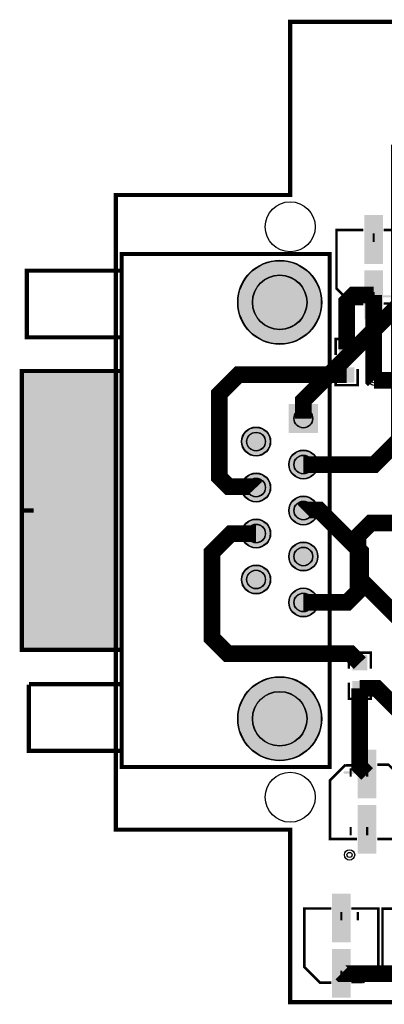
# Model space of a CAD drawing. Header units: millimetres. Extents: x -16.3 to 45, y -46.7 to 12.4.
# Tile 1 of 4: x -16.3 to 5.7, y -46.7 to 12.4. Entities that reach past the tile are written whole.
import ezdxf

# ---------------------------------------------------------------- set-up
doc = ezdxf.new("R2010")
doc.units = ezdxf.units.MM
for name, color, linetype, true_color in [('BoardOutLine', 7, 'Continuous', 0xff00ff), ('BottomLayer', 7, 'Continuous', 0x0000ff), ('BottomSolderMaskLayer', 7, 'Continuous', 0xaa00ff), ('Document', 7, 'Continuous', 0xffffff), ('Hole', 7, 'Continuous', 0x222222), ('Multi-Layer', 7, 'Continuous', 0xc0c0c0), ('TopLayer', 7, 'Continuous', 0xff0000), ('TopPasteMaskLayer', 7, 'Continuous', 0x808080), ('TopSilkLayer', 7, 'Continuous', 0xffcc00), ('TopSolderMaskLayer', 7, 'Continuous', 0x800080)]:
    doc.layers.add(name, color=color, linetype=linetype, true_color=true_color)

msp = doc.modelspace()

# ---------------------------------------------------------------- hatches: boundary and pattern name
at = {"layer": 'BottomSolderMaskLayer'}
for points in [[(-3.16, -4.538, 1), (1.89, -4.538, 1)], [(1.66, -10.643), (1.66, -12.393), (-0.09, -12.393), (-0.09, -10.643)], [(-2.93, -12.898, 1), (-1.18, -12.898, 1)], [(-0.09, -14.278, 1), (1.66, -14.278, 1)], [(-2.93, -15.658, 1), (-1.18, -15.658, 1)], [(-0.09, -17.038, 1), (1.66, -17.038, 1)], [(-2.93, -18.418, 1), (-1.18, -18.418, 1)], [(-0.09, -19.798, 1), (1.66, -19.798, 1)], [(-2.93, -21.178, 1), (-1.18, -21.178, 1)], [(-0.09, -22.558, 1), (1.66, -22.558, 1)], [(-3.16, -29.538, 1), (1.89, -29.538, 1)]]:
    msp.add_hatch(color=256, dxfattribs=at).paths.add_polyline_path(points)
at = {"layer": 'Document'}
for points in [[(4.943, -0.398), (5.072, -0.398), (5.072, -0.914), (4.943, -0.914)], [(4.577, -4.247), (5.437, -4.247), (5.437, -4.118), (4.577, -4.118)], [(4.943, -4.44), (5.072, -4.44), (5.072, -3.924), (4.943, -3.924)], [(-10.135, -25.438), (-16.135, -25.438), (-16.135, -8.638), (-10.135, -8.638)], [(4.683, -32.506), (4.554, -32.506), (4.554, -33.022), (4.683, -33.022)], [(5.049, -32.699), (4.189, -32.699), (4.189, -32.828), (5.049, -32.828)], [(4.683, -36.548), (4.554, -36.548), (4.554, -36.032), (4.683, -36.032)], [(3.006, -41.135), (3.135, -41.135), (3.135, -41.651), (3.006, -41.651)], [(2.64, -44.984), (3.5, -44.984), (3.5, -44.855), (2.64, -44.855)], [(3.006, -45.177), (3.135, -45.177), (3.135, -44.661), (3.006, -44.661)]]:
    msp.add_hatch(color=256, dxfattribs=at).paths.add_polyline_path(points)
at = {"layer": 'Multi-Layer'}
for points in [[(-3.135, -4.538, 1), (1.865, -4.538, 1)], [(1.635, -10.668), (1.635, -12.368), (-0.065, -12.368), (-0.065, -10.668)], [(-2.905, -12.898, 1), (-1.205, -12.898, 1)], [(-0.065, -14.278, 1), (1.635, -14.278, 1)], [(-2.905, -15.658, 1), (-1.205, -15.658, 1)], [(-0.065, -17.038, 1), (1.635, -17.038, 1)], [(-2.905, -18.418, 1), (-1.205, -18.418, 1)], [(-0.065, -19.798, 1), (1.635, -19.798, 1)], [(-2.905, -21.178, 1), (-1.205, -21.178, 1)], [(-0.065, -22.558, 1), (1.635, -22.558, 1)], [(-3.135, -29.538, 1), (1.865, -29.538, 1)]]:
    msp.add_hatch(color=256, dxfattribs=at).paths.add_polyline_path(points)
at = {"layer": 'TopLayer'}
for points in [[(4.457, -2.168), (4.457, 0.632), (5.557, 0.632), (5.557, -2.168)], [(4.457, -5.49), (4.457, -2.69), (5.557, -2.69), (5.557, -5.49)], [(2.953, -7.773), (3.817, -7.773), (3.817, -6.967), (2.953, -6.967)], [(2.953, -8.473), (3.817, -8.473), (3.817, -9.28), (2.953, -9.28)], [(4.611, -26.605), (3.747, -26.605), (3.747, -25.799), (4.611, -25.799)], [(4.611, -27.305), (3.747, -27.305), (3.747, -28.111), (4.611, -28.111)], [(5.169, -31.456), (5.169, -34.256), (4.069, -34.256), (4.069, -31.456)], [(5.169, -34.778), (5.169, -37.578), (4.069, -37.578), (4.069, -34.778)], [(2.52, -42.905), (2.52, -40.105), (3.62, -40.105), (3.62, -42.905)], [(2.52, -46.227), (2.52, -43.427), (3.62, -43.427), (3.62, -46.227)]]:
    msp.add_hatch(color=256, dxfattribs=at).paths.add_polyline_path(points)
at = {"layer": 'TopPasteMaskLayer'}
for points in [[(4.457, -2.168), (4.457, 0.632), (5.557, 0.632), (5.557, -2.168)], [(4.457, -5.49), (4.457, -2.69), (5.557, -2.69), (5.557, -5.49)], [(2.935, -6.928), (2.935, -7.728), (2.985, -7.778), (3.213, -7.778), (3.213, -7.408), (3.543, -7.408), (3.543, -7.778), (3.785, -7.778), (3.835, -7.728), (3.835, -6.928), (3.785, -6.878), (2.985, -6.878)], [(3.835, -9.318), (3.835, -8.518), (3.785, -8.468), (3.557, -8.468), (3.557, -8.838), (3.227, -8.838), (3.227, -8.468), (2.985, -8.468), (2.935, -8.518), (2.935, -9.318), (2.985, -9.368), (3.785, -9.368)], [(3.729, -25.76), (3.729, -26.56), (3.779, -26.61), (4.007, -26.61), (4.007, -26.24), (4.337, -26.24), (4.337, -26.61), (4.579, -26.61), (4.629, -26.56), (4.629, -25.76), (4.579, -25.71), (3.779, -25.71)], [(4.629, -28.15), (4.629, -27.35), (4.579, -27.3), (4.351, -27.3), (4.351, -27.67), (4.021, -27.67), (4.021, -27.3), (3.779, -27.3), (3.729, -27.35), (3.729, -28.15), (3.779, -28.2), (4.579, -28.2)], [(5.169, -31.456), (5.169, -34.256), (4.069, -34.256), (4.069, -31.456)], [(5.169, -34.778), (5.169, -37.578), (4.069, -37.578), (4.069, -34.778)], [(2.52, -42.905), (2.52, -40.105), (3.62, -40.105), (3.62, -42.905)], [(2.52, -46.227), (2.52, -43.427), (3.62, -43.427), (3.62, -46.227)]]:
    msp.add_hatch(color=256, dxfattribs=at).paths.add_polyline_path(points)
at = {"layer": 'TopSilkLayer'}
for points in [[(5.566, -4.247), (6.426, -4.247), (6.426, -4.118), (5.566, -4.118)], [(3.694, -32.506), (3.565, -32.506), (3.565, -33.022), (3.694, -33.022)], [(4.06, -32.699), (3.2, -32.699), (3.2, -32.828), (4.06, -32.828)], [(3.694, -36.548), (3.565, -36.548), (3.565, -36.032), (3.694, -36.032)], [(3.995, -41.135), (4.124, -41.135), (4.124, -41.651), (3.995, -41.651)], [(3.629, -44.984), (4.489, -44.984), (4.489, -44.855), (3.629, -44.855)], [(3.995, -45.177), (4.124, -45.177), (4.124, -44.661), (3.995, -44.661)]]:
    msp.add_hatch(color=256, dxfattribs=at).paths.add_polyline_path(points)
at = {"layer": 'TopSolderMaskLayer'}
for points in [[(4.447, -2.233), (4.447, 0.696), (5.567, 0.696), (5.567, -2.233)], [(-3.16, -4.538, 1), (1.89, -4.538, 1)], [(4.447, -5.554), (4.447, -2.625), (5.567, -2.625), (5.567, -5.554)], [(2.926, -7.797), (3.844, -7.797), (3.844, -6.943), (2.926, -6.943)], [(2.926, -8.449), (3.844, -8.449), (3.844, -9.303), (2.926, -9.303)], [(1.66, -10.643), (1.66, -12.393), (-0.09, -12.393), (-0.09, -10.643)], [(-2.93, -12.898, 1), (-1.18, -12.898, 1)], [(-0.09, -14.278, 1), (1.66, -14.278, 1)], [(-2.93, -15.658, 1), (-1.18, -15.658, 1)], [(-0.09, -17.038, 1), (1.66, -17.038, 1)], [(-2.93, -18.418, 1), (-1.18, -18.418, 1)], [(-0.09, -19.798, 1), (1.66, -19.798, 1)], [(-2.93, -21.178, 1), (-1.18, -21.178, 1)], [(-0.09, -22.558, 1), (1.66, -22.558, 1)], [(4.638, -26.629), (3.72, -26.629), (3.72, -25.775), (4.638, -25.775)], [(-3.16, -29.538, 1), (1.89, -29.538, 1)], [(4.638, -27.281), (3.72, -27.281), (3.72, -28.135), (4.638, -28.135)], [(5.179, -31.392), (5.179, -34.321), (4.059, -34.321), (4.059, -31.392)], [(5.179, -34.713), (5.179, -37.642), (4.059, -37.642), (4.059, -34.713)], [(2.51, -42.97), (2.51, -40.041), (3.63, -40.041), (3.63, -42.97)], [(2.51, -46.291), (2.51, -43.362), (3.63, -43.362), (3.63, -46.291)]]:
    msp.add_hatch(color=256, dxfattribs=at).paths.add_polyline_path(points)

# ---------------------------------------------------------------- linework, layer by layer
at = {"layer": 'BoardOutLine', "const_width": 0.254}
msp.add_lwpolyline([(-10.485, 0), (-10.485, -36.195), (0, -36.195), (0, -46.556), (34.379, -46.556), (34.379, -36.195), (44.864, -36.195), (44.864, 1.905), (34.379, 1.905), (34.379, 12.304), (0, 12.304), (0, 1.905), (-10.485, 1.905), (-10.485, 0)], close=True, dxfattribs=at)
at = {"layer": 'BottomLayer', "const_width": 1}
for points in [[(0.785, -11.519), (0.785, -10.434), (8.984, -2.235), (20.381, -2.235), (23.213, -5.067), (34.432, -5.067), (35.24, -4.257), (35.24, -3.081)], [(5.026, -9.214), (16.685, -9.214), (17.509, -10.038), (17.509, -11.954)], [(0.785, -17.038), (0.812, -17.011), (1.735, -17.011), (4.224, -19.5), (4.224, -21.202), (13.752, -30.73), (24.155, -30.73), (31.651, -30.73), (33.53, -28.851), (34.556, -27.825), (34.556, -25.717)]]:
    msp.add_lwpolyline(points, dxfattribs=at)
at = {"layer": 'BottomSolderMaskLayer'}
for centre, radius in [((-0.635, -4.538), 2.525), ((-0.635, -4.538), 1.642), ((0.785, -11.518), 0.566), ((-2.055, -12.898), 0.875), ((-2.055, -12.898), 0.566), ((0.785, -14.278), 0.875), ((0.785, -14.278), 0.566), ((-2.055, -15.658), 0.875), ((-2.055, -15.658), 0.566), ((0.785, -17.038), 0.875), ((0.785, -17.038), 0.566), ((-2.055, -18.418), 0.875), ((-2.055, -18.418), 0.566), ((0.785, -19.798), 0.875), ((0.785, -19.798), 0.566), ((-2.055, -21.178), 0.875), ((-2.055, -21.178), 0.566), ((0.785, -22.558), 0.875), ((0.785, -22.558), 0.566), ((-0.635, -29.538), 2.525), ((-0.635, -29.538), 1.642)]:
    msp.add_circle(centre, radius, dxfattribs=at)
at = {"layer": 'Hole'}
for centre in [(5.026, -9.214), (3.561, -37.715)]:
    msp.add_circle(centre, 0.155, dxfattribs=at)
at = {"layer": 'Multi-Layer'}
for centre, radius in [((0, 0), 1.5), ((-0.635, -4.538), 2.5), ((-0.635, -4.538), 1.625), ((5.026, -9.214), 0.31), ((0.785, -11.518), 0.55), ((-2.055, -12.898), 0.85), ((-2.055, -12.898), 0.55), ((0.785, -14.278), 0.85), ((0.785, -14.278), 0.55), ((-2.055, -15.658), 0.85), ((-2.055, -15.658), 0.55), ((0.785, -17.038), 0.85), ((0.785, -17.038), 0.55), ((-2.055, -18.418), 0.85), ((-2.055, -18.418), 0.55), ((0.785, -19.798), 0.85), ((0.785, -19.798), 0.55), ((-2.055, -21.178), 0.85), ((-2.055, -21.178), 0.55), ((0.785, -22.558), 0.85), ((0.785, -22.558), 0.55), ((-0.635, -29.538), 2.5), ((-0.635, -29.538), 1.625), ((0, -34.25), 1.5), ((3.561, -37.715), 0.31)]:
    msp.add_circle(centre, radius, dxfattribs=at)
at = {"layer": 'TopLayer', "const_width": 1}
for points in [[(17.483, 7.275), (9.152, 7.285), (6.556, 4.689), (6.556, -12.769), (5.045, -14.277), (0.785, -14.277)], [(3.386, -7.369), (3.386, -4.508), (3.804, -4.09), (5.007, -4.09)], [(5.026, -9.214), (5.007, -9.195), (5.007, -4.09)], [(-2.055, -15.659), (-2.098, -15.613), (-3.683, -15.613), (-4.262, -15.032), (-4.262, -10.033), (-3.106, -8.877), (3.386, -8.877)], [(6.881, -17.783), (4.844, -17.783), (4.064, -18.562), (4.064, -21.905), (3.411, -22.558), (0.785, -22.558)], [(4.178, -26.203), (3.607, -25.629), (-3.769, -25.629), (-4.709, -24.689), (-4.709, -19.563), (-3.566, -18.418), (-2.055, -18.418)], [(13.886, -36.878), (8.151, -36.878), (7.32, -36.048), (7.32, -29.837), (5.192, -27.709), (4.178, -27.709)], [(4.619, -32.856), (4.179, -32.417), (4.179, -27.708)], [(3.07, -44.827), (3.079, -44.836), (7.769, -44.836)]]:
    msp.add_lwpolyline(points, dxfattribs=at)
at = {"layer": 'TopSilkLayer'}
for points, const_width in [([(4.4, -0.193), (2.781, -0.193), (2.781, -3.709), (3.717, -4.646), (4.4, -4.646)], 0.152), ([(5.614, -0.193), (7.233, -0.193), (7.233, -3.709), (6.297, -4.646)], 0.152), ([(-10.135, -2.638), (-15.835, -2.638), (-15.835, -6.638), (-10.135, -6.638)], 0.254), ([(6.297, -4.612), (5.614, -4.612)], 0.152), ([(2.724, -7.697), (2.724, -6.738), (4.046, -6.738), (4.046, -7.697)], 0.152), ([(-10.135, -25.408), (-16.135, -25.408), (-16.135, -8.658), (-10.135, -8.658)], 0.254), ([(2.724, -8.549), (2.724, -9.508), (4.046, -9.508), (4.046, -8.549)], 0.152), ([(-15.415, -17.033), (-16.115, -17.033)], 0.254), ([(4.84, -26.529), (4.84, -25.57), (3.518, -25.57), (3.518, -26.529)], 0.152), ([(-10.135, -31.608), (-10.135, -31.466), (-15.711, -31.466), (-15.711, -27.498)], 0.254), ([(-10.135, -27.468), (-15.693, -27.468)], 0.254), ([(4.84, -27.381), (4.84, -28.34), (3.518, -28.34), (3.518, -27.381)], 0.152), ([(4.012, -36.753), (2.393, -36.753), (2.393, -33.237), (3.329, -32.3)], 0.152), ([(3.329, -32.334), (4.012, -32.334)], 0.152), ([(5.226, -36.753), (6.845, -36.753), (6.845, -33.237), (5.909, -32.3), (5.226, -32.3)], 0.152), ([(2.463, -40.93), (0.844, -40.93), (0.844, -44.446), (1.78, -45.383), (2.463, -45.383)], 0.152), ([(3.677, -40.93), (5.296, -40.93), (5.296, -44.446), (4.36, -45.383)], 0.152), ([(7.162, -40.939), (5.543, -40.939), (5.543, -44.455), (6.479, -45.392), (7.162, -45.392)], 0.152), ([(4.36, -45.349), (3.677, -45.349)], 0.152)]:
    msp.add_lwpolyline(points, dxfattribs=dict(at, const_width=const_width))
at = {"layer": 'TopSilkLayer', "const_width": 0.254}
msp.add_lwpolyline([(-10.135, -1.638), (2.365, -1.638), (2.365, -32.438), (-10.135, -32.438), (-10.135, -31.659), (-10.135, -1.638)], close=True, dxfattribs=at)
at = {"layer": 'TopSolderMaskLayer'}
for centre, radius in [((-0.635, -4.538), 2.525), ((-0.635, -4.538), 1.642), ((0.785, -11.518), 0.566), ((-2.055, -12.898), 0.875), ((-2.055, -12.898), 0.566), ((0.785, -14.278), 0.875), ((0.785, -14.278), 0.566), ((-2.055, -15.658), 0.875), ((-2.055, -15.658), 0.566), ((0.785, -17.038), 0.875), ((0.785, -17.038), 0.566), ((-2.055, -18.418), 0.875), ((-2.055, -18.418), 0.566), ((0.785, -19.798), 0.875), ((0.785, -19.798), 0.566), ((-2.055, -21.178), 0.875), ((-2.055, -21.178), 0.566), ((0.785, -22.558), 0.875), ((0.785, -22.558), 0.566), ((-0.635, -29.538), 2.525), ((-0.635, -29.538), 1.642)]:
    msp.add_circle(centre, radius, dxfattribs=at)

doc.saveas('drawing.dxf')
